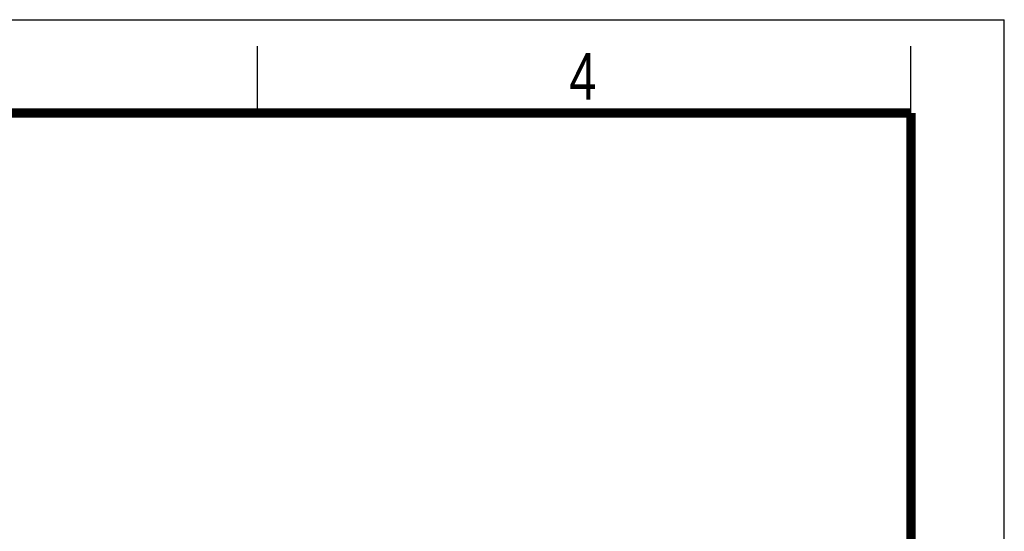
# Model space of a CAD drawing. Header units: millimetres. Extents: x 0 to 210, y 0 to 297.
# Tile 42 of 42: x 136 to 210, y 259 to 297. Entities that reach past the tile are written whole.
import ezdxf

# ---------------------------------------------------------------- set-up
doc = ezdxf.new("R2010")
doc.units = ezdxf.units.MM
doc.header["$LTSCALE"] = 19.36
doc.layers.get('0').update_dxf_attribs({"linetype": 'CONTINUOUS'})
doc.styles.add('TEXTSTYLE_2', font='txt', dxfattribs={"width": 0.75})

msp = doc.modelspace()

# ---------------------------------------------------------------- linework, layer by layer
at = {"color": 2, "linetype": 'CONTINUOUS'}
for p, q in [((0, 297), (210, 297)), ((210, 0), (210, 297)), ((154, 290), (154, 295)), ((203, 290), (203, 295))]:
    msp.add_line(p, q, dxfattribs=at)
at = {"color": 7, "linetype": 'CONTINUOUS', "const_width": 0.7}
for points in [[(7, 290), (203, 290)], [(203, 7), (203, 290)]]:
    msp.add_lwpolyline(points, dxfattribs=at)

# ---------------------------------------------------------------- texts
at = {"color": 5, "linetype": 'CONTINUOUS', "style": 'TEXTSTYLE_2', "width": 0.785714}
msp.add_text('4', height=3.5, dxfattribs=at).set_placement((177.38314, 290.99105))

doc.saveas('drawing.dxf')
